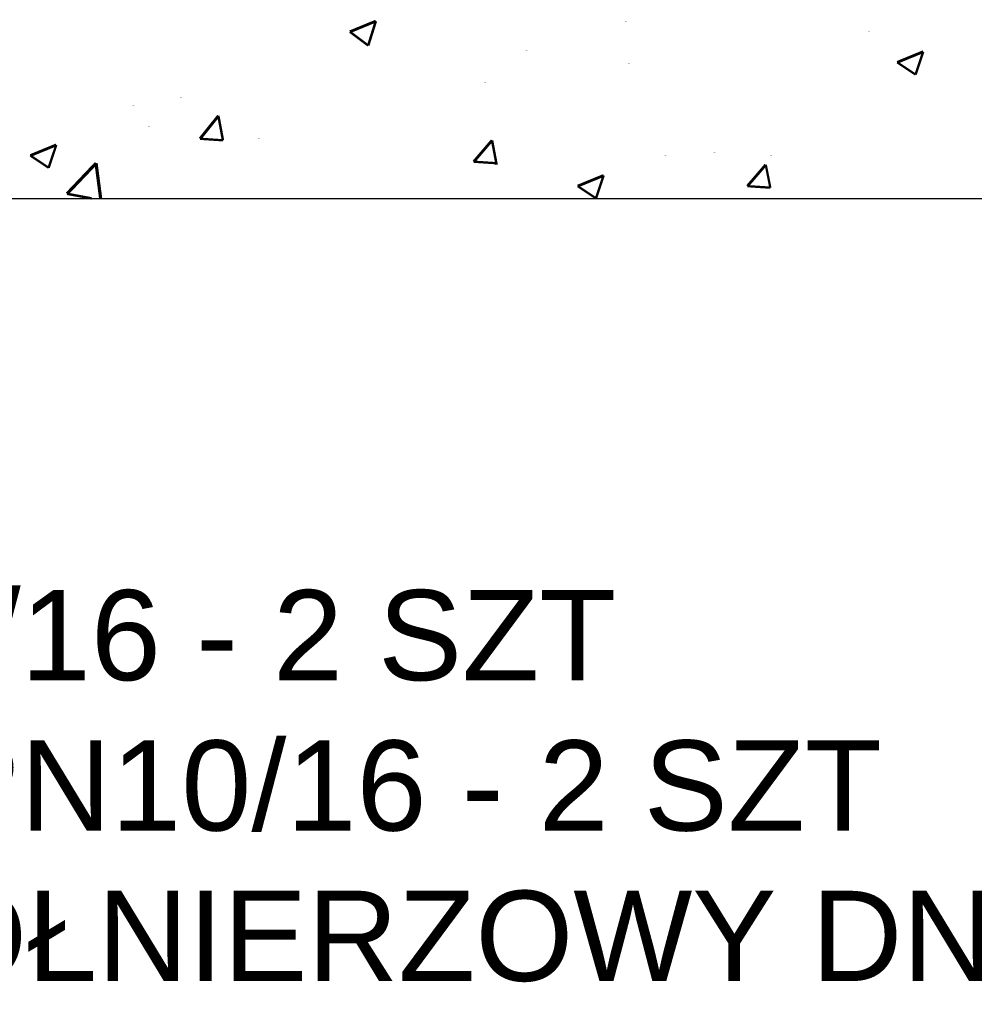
# Model space of a CAD drawing. Header units: millimetres. Extents: x 5659 to 8126, y 727 to 2118.
# Tile 13 of 53: x 6850 to 6877, y 1940 to 1967. Entities that reach past the tile are written whole.
import ezdxf

# ---------------------------------------------------------------- set-up
doc = ezdxf.new("R2010")
doc.units = ezdxf.units.MM
doc.linetypes.add('atContinuous2', pattern=[0])
doc.layers.add('at_Entity', color=7, linetype='Continuous')
doc.layers.add('at_Rect', color=7, linetype='Continuous')
doc.styles.get("Standard").update_dxf_attribs({"font": 'arial.ttf'})

msp = doc.modelspace()

# ---------------------------------------------------------------- linework, layer by layer
at = {"layer": 'at_Entity', "color": 7}
for points in [[(6859.479, 1966.597, 0.0779, 0.0779, 0), (6860.199, 1966.893, 0.0779, 0.0779, 0)], [(6859.987, 1966.216, 0.071, 0.071, 0), (6860.199, 1966.893, 0.071, 0.071, 0)], [(6867.103, 1966.893, 0.00424, 0.00424, 0), (6867.146, 1966.893, 0.00424, 0.00424, 0)], [(6859.479, 1966.597, 0.0635, 0.0635, 0), (6859.987, 1966.216, 0.0635, 0.0635, 0)], [(6869.687, 1966.766, 0.00424, 0.00424, 0), (6869.73, 1966.766, 0.00424, 0.00424, 0)], [(6873.839, 1966.597, 0.00424, 0.00424, 0), (6873.881, 1966.597, 0.00424, 0.00424, 0)], [(6864.35, 1966.089, 0.00424, 0.00424, 0), (6864.392, 1966.089, 0.00424, 0.00424, 0)], [(6874.644, 1965.75, 0.0779, 0.0779, 0), (6875.364, 1966.046, 0.0779, 0.0779, 0)], [(6875.152, 1965.411, 0.067, 0.067, 0), (6875.364, 1966.046, 0.067, 0.067, 0)], [(6860.961, 1965.834, 0.00424, 0.00424, 0), (6861.004, 1965.834, 0.00424, 0.00424, 0)], [(6874.644, 1965.75, 0.0611, 0.0611, 0), (6875.152, 1965.411, 0.0611, 0.0611, 0)], [(6867.188, 1965.707, 0.00424, 0.00424, 0), (6867.231, 1965.707, 0.00424, 0.00424, 0)], [(6858.928, 1965.326, 0.00424, 0.00424, 0), (6858.97, 1965.326, 0.00424, 0.00424, 0)], [(6863.206, 1965.199, 0.00424, 0.00424, 0), (6863.249, 1965.199, 0.00424, 0.00424, 0)], [(6854.777, 1964.775, 0.00424, 0.00424, 0), (6854.819, 1964.775, 0.00424, 0.00424, 0)], [(6860.538, 1964.818, 0.00424, 0.00424, 0), (6860.58, 1964.818, 0.00424, 0.00424, 0)], [(6853.464, 1964.564, 0.00424, 0.00424, 0), (6853.506, 1964.564, 0.00424, 0.00424, 0)], [(6855.327, 1963.632, 0.0814, 0.0814, 0), (6855.836, 1964.267, 0.0814, 0.0814, 0)], [(6855.963, 1963.589, 0.069, 0.069, 0), (6855.836, 1964.267, 0.069, 0.069, 0)], [(6851.303, 1963.886, 0.00424, 0.00424, 0), (6851.346, 1963.886, 0.00424, 0.00424, 0)], [(6853.887, 1963.971, 0.00424, 0.00424, 0), (6853.929, 1963.971, 0.00424, 0.00424, 0)], [(6875.067, 1964.013, 0.00424, 0.00424, 0), (6875.109, 1964.013, 0.00424, 0.00424, 0)], [(6855.327, 1963.632, 0.0637, 0.0637, 0), (6855.963, 1963.589, 0.0637, 0.0637, 0)], [(6856.937, 1963.632, 0.00424, 0.00424, 0), (6856.979, 1963.632, 0.00424, 0.00424, 0)], [(6862.91, 1962.996, 0.0781, 0.0781, 0), (6863.418, 1963.589, 0.0781, 0.0781, 0)], [(6863.545, 1962.912, 0.069, 0.069, 0), (6863.418, 1963.589, 0.069, 0.069, 0)], [(6850.625, 1963.166, 0.0779, 0.0779, 0), (6851.346, 1963.462, 0.0779, 0.0779, 0)], [(6851.134, 1962.827, 0.067, 0.067, 0), (6851.346, 1963.462, 0.067, 0.067, 0)], [(6862.571, 1963.378, 0.00424, 0.00424, 0), (6862.613, 1963.378, 0.00424, 0.00424, 0)], [(6850.625, 1963.166, 0.0611, 0.0611, 0), (6851.134, 1962.827, 0.0611, 0.0611, 0)], [(6868.205, 1963.166, 0.00424, 0.00424, 0), (6868.247, 1963.166, 0.00424, 0.00424, 0)], [(6869.56, 1963.25, 0.00424, 0.00424, 0), (6869.603, 1963.25, 0.00424, 0.00424, 0)], [(6871.128, 1963.166, 0.00424, 0.00424, 0), (6871.17, 1963.166, 0.00424, 0.00424, 0)], [(6851.642, 1962.107, 0.0897, 0.0897, 0), (6852.447, 1962.954, 0.0897, 0.0897, 0)], [(6852.574, 1961.98, 0.0897, 0.0897, 0), (6852.447, 1962.954, 0.0897, 0.0897, 0)], [(6862.91, 1962.996, 0.0637, 0.0637, 0), (6863.545, 1962.954, 0.0637, 0.0637, 0)], [(6870.492, 1962.319, 0.0781, 0.0781, 0), (6871.001, 1962.912, 0.0781, 0.0781, 0)], [(6871.128, 1962.276, 0.0648, 0.0648, 0), (6871.001, 1962.912, 0.0648, 0.0648, 0)], [(6873.712, 1962.784, 0.00424, 0.00424, 0), (6873.754, 1962.784, 0.00424, 0.00424, 0)], [(6873.839, 1962.912, 0.00424, 0.00424, 0), (6873.881, 1962.912, 0.00424, 0.00424, 0)], [(6864.223, 1962.573, 0.00424, 0.00424, 0), (6864.265, 1962.573, 0.00424, 0.00424, 0)], [(6865.79, 1962.319, 0.0779, 0.0779, 0), (6866.51, 1962.615, 0.0779, 0.0779, 0)], [(6866.299, 1961.98, 0.067, 0.067, 0), (6866.51, 1962.615, 0.067, 0.067, 0)], [(6865.79, 1962.319, 0.0611, 0.0611, 0), (6866.299, 1961.98, 0.0611, 0.0611, 0)], [(6870.492, 1962.319, 0.0637, 0.0637, 0), (6871.128, 1962.276, 0.0637, 0.0637, 0)], [(6871.085, 1962.403, 0.00424, 0.00424, 0), (6871.128, 1962.403, 0.00424, 0.00424, 0)], [(6851.642, 1962.107, 0.069, 0.069, 0), (6852.32, 1961.98, 0.069, 0.069, 0)], [(6864.985, 1962.149, 0.00424, 0.00424, 0), (6865.028, 1962.149, 0.00424, 0.00424, 0)]]:
    msp.add_lwpolyline(points, format="xyseb", dxfattribs=at)
at = {"layer": 'at_Rect', "color": 7, "linetype": 'atContinuous2'}
msp.add_line((6830.928, 1961.98), (6922.044, 1961.98), dxfattribs=at)

# ---------------------------------------------------------------- texts
at = {"insert": (6798.731, 1951.124), "char_height": 2.5, "attachment_point": 1}
msp.add_mtext_dynamic_manual_height_columns('\\A1;1. KOŁNIERZ DN 200/200 PN10/16 - 2 SZT\\P2. ZASUWA NOŻOWA DN 200 PN10/16 - 2 SZT\\P3. CZYSZCZAK REWIZYJNY KOŁNIERZOWY DN200 Z ZAWOREM HYDRANTOWYM DN 50 - 1 SZT,', width=1660.67343, gutter_width=12.5, heights=[0], dxfattribs=at)

doc.saveas('drawing.dxf')
